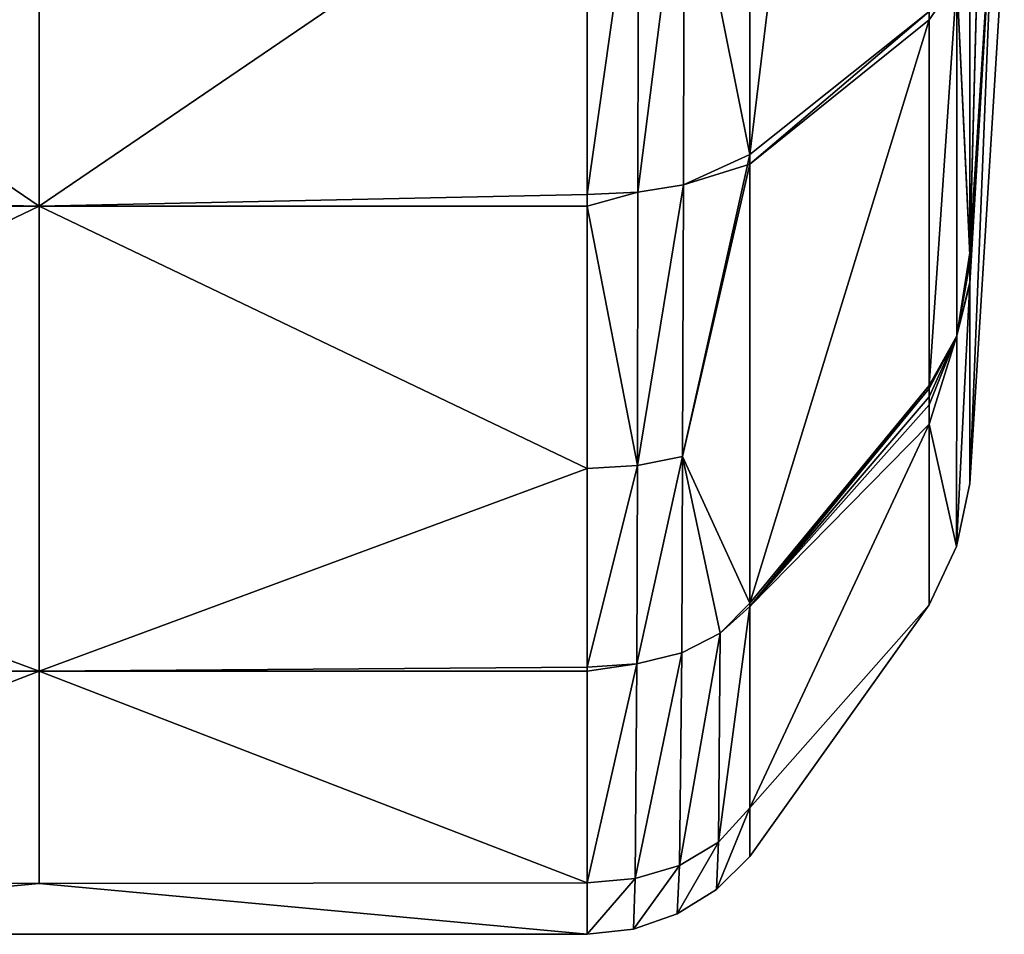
# Model space of a CAD drawing. Header units: centimetres. Extents: x 1.9 to 9.6, y -42.8 to 2.9.
# Tile 7 of 256: x 8.791 to 9.56, y -42.849 to -42.134. Entities that reach past the tile are written whole.
import ezdxf

# ---------------------------------------------------------------- set-up
doc = ezdxf.new("R2010")
doc.units = ezdxf.units.CM
doc.layers.get('0').update_dxf_attribs({"true_color": 0x5890e1})

msp = doc.modelspace()

# ---------------------------------------------------------------- meshes
at = {"color": 134, "true_color": 0x1bb194}
mesh = msp.add_polyface(dxfattribs=at)
corners = [(8.11135, -42.42009, 30.02364), (8.11135, -42.1346, 29.7797), (8.25145, -42.59017, 29.76243), (8.25145, -42.24738, 29.45214), (8.11135, -42.12819, 29.77695), (8.11135, -42.10991, 29.76954), (8.25145, -42.23965, 29.44858), (8.17983, -41.65007, 29.52001), (8.30388, -42.47557, 29.53078), (8.30317, -42.26342, 29.39463), (8.30266, -41.98433, 29.31244), (8.33883, -42.26911, 29.37645), (8.33842, -41.98768, 29.29446), (8.37845, -42.27105, 29.36944), (8.37845, -41.9889, 29.28775), (8.37845, -42.28019, 29.3735), (8.33924, -42.48278, 29.5131), (8.25145, -41.65007, 29.34516), (8.33822, -41.65017, 29.26682), (8.37845, -41.65007, 29.26083), (8.80649, -41.65007, 29.26083), (8.80649, -42.28019, 29.3735), (8.37845, -42.48502, 29.50619), (8.11135, -42.10991, 32.30791), (8.11135, -42.12819, 32.3005), (8.25145, -42.24737, 32.62531), (8.25145, -42.23965, 32.62887), (8.17983, -41.65007, 32.55744), (8.11135, -42.1346, 32.29775), (8.25145, -42.59017, 32.31503), (8.11135, -42.42009, 32.05381), (8.30388, -42.47556, 32.54667), (8.33924, -42.48278, 32.56435), (8.30317, -42.26342, 32.68282), (8.33883, -42.26911, 32.701), (8.37845, -42.28019, 32.70395), (8.37845, -42.27104, 32.70802), (8.33842, -41.98768, 32.78299), (8.37845, -41.9889, 32.7897), (8.37845, -41.65007, 32.81662), (8.30266, -41.98433, 32.76501), (8.25145, -41.65007, 32.7323), (8.80649, -42.28019, 32.70395), (8.37845, -42.48502, 32.57126), (8.80649, -41.65007, 32.81662)]
mesh.append_faces([[corners[k] for k in face] for face in [(0, 1, 2), (2, 1, 3), (3, 1, 4), (5, 3, 4), (5, 6, 3), (5, 7, 6), (8, 3, 6), (9, 6, 10), (11, 10, 12), (13, 12, 14), (13, 11, 12), (13, 15, 11), (11, 15, 16), (9, 16, 8), (6, 9, 8), (6, 17, 10), (18, 12, 10), (12, 19, 14), (10, 11, 9), (9, 11, 16), (14, 20, 21), (13, 21, 15), (13, 14, 21), (15, 21, 22), (23, 24, 25), (26, 23, 25), (26, 27, 23), (25, 28, 29), (25, 24, 28), (28, 30, 29), (31, 32, 33), (25, 33, 26), (25, 31, 33), (34, 35, 36), (37, 36, 38), (39, 37, 38), (34, 40, 33), (32, 34, 33), (32, 35, 34), (40, 41, 26), (33, 40, 26), (40, 34, 37), (37, 34, 36), (35, 42, 36), (35, 43, 42), (36, 42, 38), (38, 42, 44)]], dxfattribs={"color": 134})
mesh = msp.add_polyface(dxfattribs=at)
corners = [(9.43316, -41.65007, 29.52001), (9.50164, -42.12819, 29.77695), (9.36154, -42.23965, 29.44858), (9.36154, -41.65007, 29.34516), (9.36154, -42.24738, 29.45214), (9.50164, -42.1346, 29.7797), (9.36154, -42.59017, 29.76243), (9.50164, -42.42009, 30.02364), (9.27477, -41.65017, 29.26682), (9.31033, -41.98433, 29.31244), (9.27456, -41.98768, 29.29446), (9.23454, -41.65007, 29.26083), (9.23454, -41.9889, 29.28775), (9.30911, -42.47557, 29.53078), (9.30982, -42.26342, 29.39463), (9.27375, -42.48278, 29.5131), (9.23454, -42.28019, 29.3735), (9.27416, -42.26911, 29.37645), (9.23454, -42.27105, 29.36944), (8.80649, -41.65007, 29.26083), (8.80649, -42.28019, 29.3735), (9.23454, -42.48502, 29.50619), (9.36154, -41.65007, 32.7323), (9.36154, -42.23965, 32.62887), (9.43316, -41.65007, 32.55744), (9.50164, -42.12819, 32.3005), (9.36154, -42.24737, 32.62531), (9.50164, -42.1346, 32.29775), (9.36154, -42.59017, 32.31503), (9.31033, -41.98433, 32.76501), (9.27456, -41.98768, 32.78299), (9.27416, -42.26911, 32.701), (9.30982, -42.26342, 32.68282), (9.27375, -42.48278, 32.56435), (9.23454, -41.65007, 32.81662), (9.23454, -41.9889, 32.7897), (9.23454, -42.27104, 32.70802), (9.23454, -42.28019, 32.70395), (9.30911, -42.47556, 32.54667), (9.27467, -41.65017, 32.81053), (8.80649, -42.28019, 32.70395), (9.23454, -42.48502, 32.57126), (8.80649, -41.65007, 32.81662)]
mesh.append_faces([[corners[k] for k in face] for face in [(0, 1, 2), (3, 0, 2), (2, 1, 4), (4, 1, 5), (6, 5, 7), (6, 4, 5), (8, 9, 10), (11, 10, 12), (4, 13, 14), (2, 14, 9), (3, 2, 9), (15, 16, 17), (14, 17, 9), (14, 15, 17), (14, 13, 15), (16, 18, 17), (17, 18, 10), (9, 17, 10), (18, 12, 10), (14, 2, 4), (19, 12, 20), (20, 12, 18), (16, 20, 18), (16, 21, 20), (22, 23, 24), (24, 23, 25), (23, 26, 25), (27, 26, 28), (29, 30, 31), (32, 31, 33), (34, 35, 30), (30, 35, 36), (31, 36, 37), (38, 26, 23), (32, 23, 29), (31, 32, 29), (23, 22, 29), (30, 29, 39), (33, 31, 37), (31, 30, 36), (23, 32, 38), (38, 32, 33), (40, 41, 37), (36, 40, 37), (36, 35, 40), (40, 35, 42)]], dxfattribs={"color": 134})
mesh = msp.add_polyface(dxfattribs=at)
corners = [(9.52308, -41.64996, 29.76954), (9.53344, -42.07435, 29.91554), (9.52338, -42.1032, 29.84564), (9.51851, -41.64996, 29.74973), (9.50164, -42.12819, 29.77695), (9.50164, -41.65007, 29.69618), (9.53344, -42.07699, 29.91665), (9.53344, -42.31646, 30.10035), (9.52338, -42.38148, 30.0785), (9.53344, -42.33942, 30.13388), (9.53344, -42.34044, 30.1353), (9.50164, -42.42009, 30.02364), (9.50164, -42.1346, 29.7797), (9.43316, -41.65007, 29.52001), (9.53344, -42.07435, 32.16191), (9.52338, -42.1032, 32.23182), (9.53344, -42.07699, 32.1608), (9.52308, -41.64996, 32.30791), (9.50164, -41.65007, 32.38127), (9.50164, -42.12819, 32.3005), (9.50164, -42.1346, 32.29775), (9.50164, -42.42009, 32.05381), (9.52338, -42.38148, 31.99895), (9.53344, -42.34044, 31.94215), (9.53344, -42.33942, 31.94357), (9.53344, -42.32458, 31.96572), (9.53344, -42.31849, 31.97426), (9.43316, -41.65007, 32.55744), (9.36154, -42.24737, 32.62531), (9.36154, -42.59017, 32.31503), (9.53436, -41.64996, 32.21708), (9.54492, -41.8811, 32.00027), (9.55285, -41.64996, 31.83466), (9.55305, -42.00932, 31.71792), (9.55966, -41.64996, 31.63603), (9.56037, -42.06358, 31.03873), (9.53344, -42.4968, 31.03873), (9.55305, -42.00932, 30.35953), (9.55966, -41.64996, 30.44142), (9.54492, -41.8811, 30.07718), (9.53436, -41.64996, 29.86037), (9.55285, -41.64996, 30.24259)]
mesh.append_faces([[corners[k] for k in face] for face in [(0, 1, 2), (3, 2, 4), (5, 3, 4), (1, 6, 2), (2, 6, 7), (8, 7, 9), (10, 8, 9), (11, 2, 8), (11, 12, 2), (2, 12, 4), (8, 2, 7), (5, 4, 13), (14, 15, 16), (14, 17, 15), (18, 19, 15), (15, 19, 20), (21, 15, 20), (21, 22, 15), (23, 24, 22), (22, 24, 25), (26, 22, 25), (26, 15, 22), (26, 16, 15), (18, 27, 19), (19, 28, 20), (21, 20, 29), (30, 14, 31), (32, 31, 33), (34, 33, 35), (14, 16, 31), (31, 16, 26), (33, 26, 25), (24, 33, 25), (24, 23, 33), (33, 23, 36), (35, 36, 37), (38, 35, 37), (36, 10, 37), (37, 10, 9), (7, 37, 9), (7, 39, 37), (7, 6, 39), (39, 6, 1), (40, 39, 1), (37, 39, 41), (35, 33, 36), (33, 31, 26)]], dxfattribs={"color": 134})
mesh = msp.add_polyface(dxfattribs=at)
corners = [(9.53344, -42.34044, 30.1353), (9.52298, -42.54597, 31.03873), (9.52338, -42.38148, 30.0785), (9.53344, -42.4968, 31.03873), (9.50164, -42.59149, 31.03873), (9.50164, -42.45037, 30.07739), (9.50164, -42.42243, 30.0273), (9.50164, -42.42009, 30.02364), (9.36154, -42.59282, 29.7671), (9.36154, -42.75009, 30.29095), (9.36154, -42.78809, 31.03873), (9.36154, -42.59017, 29.76243), (9.33553, -42.81379, 31.03873), (9.33705, -42.77681, 30.28038), (9.33837, -42.61374, 29.74221), (9.30911, -42.47557, 29.53078), (9.36154, -42.24738, 29.45214), (9.30494, -42.83289, 31.03873), (9.30667, -42.795, 30.26799), (9.50164, -42.42009, 32.05381), (9.50164, -42.42243, 32.05016), (9.52338, -42.38148, 31.99895), (9.50164, -42.42904, 32.03918), (9.50164, -42.43533, 32.02821), (9.50164, -42.45037, 32.00006), (9.53344, -42.34044, 31.94215), (9.36154, -42.59017, 32.31503), (9.36154, -42.59282, 32.31035), (9.36154, -42.75008, 31.7865), (9.33705, -42.77681, 31.79707), (9.33837, -42.61374, 32.33524), (9.30911, -42.47556, 32.54667), (9.36154, -42.24737, 32.62531), (9.30667, -42.795, 31.80946)]
mesh.append_faces([[corners[k] for k in face] for face in [(0, 1, 2), (0, 3, 1), (4, 5, 1), (1, 5, 2), (2, 5, 6), (7, 2, 6), (8, 7, 6), (5, 8, 6), (5, 9, 8), (5, 4, 9), (9, 4, 10), (8, 11, 7), (10, 12, 9), (9, 12, 13), (8, 13, 14), (11, 14, 15), (16, 11, 15), (11, 8, 14), (8, 9, 13), (12, 17, 13), (14, 13, 18), (19, 20, 21), (21, 20, 22), (23, 21, 22), (23, 24, 21), (21, 24, 1), (25, 1, 3), (25, 21, 1), (24, 4, 1), (19, 26, 27), (20, 27, 22), (20, 19, 27), (10, 4, 28), (28, 4, 24), (27, 24, 23), (22, 27, 23), (24, 27, 28), (17, 12, 29), (29, 12, 28), (27, 29, 28), (27, 30, 29), (27, 26, 30), (30, 26, 31), (12, 10, 28), (26, 32, 31), (29, 30, 33)]], dxfattribs={"color": 134})
mesh = msp.add_polyface(dxfattribs=at)
corners = [(8.30804, -42.83289, 31.03873), (8.27594, -42.77681, 30.28038), (8.30632, -42.795, 30.26799), (8.34218, -42.84478, 31.03873), (8.34106, -42.80536, 30.25773), (8.37845, -42.84884, 31.03873), (8.37845, -42.80861, 30.25346), (8.27462, -42.61374, 29.74221), (8.30459, -42.62908, 29.72138), (8.33974, -42.63752, 29.70523), (8.37845, -42.6432, 29.70421), (8.30388, -42.47557, 29.53078), (8.37845, -42.28019, 29.3735), (8.37845, -42.48502, 29.50619), (8.33924, -42.48278, 29.5131), (8.37845, -42.64006, 29.69862), (8.80649, -42.28019, 29.3735), (8.80649, -42.6432, 29.70421), (8.80649, -42.80922, 30.25763), (9.23454, -42.84884, 31.03873), (8.34106, -42.80536, 31.81973), (8.30632, -42.795, 31.80946), (8.30459, -42.62908, 32.35607), (8.27594, -42.77681, 31.79707), (8.37845, -42.6432, 32.37324), (8.33974, -42.63752, 32.37223), (8.37845, -42.80861, 31.82399), (8.37845, -42.64006, 32.37883), (8.33924, -42.48278, 32.56435), (8.37845, -42.48502, 32.57126), (8.37845, -42.28019, 32.70395), (8.30388, -42.47556, 32.54667), (8.27462, -42.61374, 32.33524), (8.80649, -42.80922, 31.81983), (8.80649, -42.6432, 32.37324), (8.80649, -42.28019, 32.70395)]
mesh.append_faces([[corners[k] for k in face] for face in [(0, 1, 2), (3, 2, 4), (5, 4, 6), (5, 3, 4), (2, 7, 8), (4, 8, 9), (6, 9, 10), (6, 4, 9), (8, 11, 9), (12, 13, 14), (14, 13, 15), (9, 15, 10), (9, 14, 15), (9, 11, 14), (3, 0, 2), (2, 8, 4), (13, 16, 17), (15, 17, 10), (15, 13, 17), (10, 17, 6), (6, 17, 18), (18, 19, 5), (5, 6, 18), (3, 5, 20), (21, 20, 22), (21, 23, 0), (3, 21, 0), (3, 20, 21), (24, 25, 26), (24, 27, 25), (25, 27, 28), (27, 29, 28), (28, 29, 30), (5, 26, 20), (20, 26, 25), (22, 25, 31), (22, 20, 25), (25, 28, 31), (32, 21, 22), (19, 33, 5), (5, 33, 26), (26, 33, 34), (24, 34, 27), (24, 26, 34), (27, 34, 29), (29, 34, 35)]], dxfattribs={"color": 134})
mesh = msp.add_polyface(dxfattribs=at)
corners = [(9.33705, -42.77681, 30.28038), (9.30494, -42.83289, 31.03873), (9.30667, -42.795, 30.26799), (9.33837, -42.61374, 29.74221), (9.3084, -42.62908, 29.72138), (9.30911, -42.47557, 29.53078), (9.27324, -42.63752, 29.70523), (9.27375, -42.48278, 29.5131), (9.23454, -42.64006, 29.69862), (9.23454, -42.48502, 29.50619), (9.23454, -42.28019, 29.3735), (9.27081, -42.84478, 31.03873), (9.27192, -42.80536, 30.25773), (9.23454, -42.84884, 31.03873), (9.23454, -42.80861, 30.25346), (9.23454, -42.6432, 29.70421), (8.80649, -42.28019, 29.3735), (8.80649, -42.6432, 29.70421), (8.80649, -42.80922, 30.25763), (9.30911, -42.47556, 32.54667), (9.27375, -42.48278, 32.56435), (9.27324, -42.63752, 32.37223), (9.3084, -42.62908, 32.35607), (9.27192, -42.80536, 31.81973), (9.30667, -42.795, 31.80946), (9.33705, -42.77681, 31.79707), (9.33837, -42.61374, 32.33524), (9.23454, -42.28019, 32.70395), (9.23454, -42.48502, 32.57126), (9.23454, -42.64006, 32.37883), (9.23454, -42.6432, 32.37324), (9.23454, -42.80861, 31.82399), (8.80649, -42.80922, 31.81983), (8.80649, -42.6432, 32.37324), (8.80649, -42.28019, 32.70395)]
mesh.append_faces([[corners[k] for k in face] for face in [(0, 1, 2), (3, 2, 4), (5, 4, 6), (7, 6, 8), (9, 7, 8), (9, 10, 7), (7, 5, 6), (1, 11, 2), (2, 11, 12), (4, 12, 6), (4, 2, 12), (11, 13, 12), (12, 13, 14), (6, 14, 15), (8, 6, 15), (4, 5, 3), (6, 12, 14), (16, 9, 17), (17, 9, 8), (15, 17, 8), (15, 14, 17), (17, 14, 18), (18, 14, 13), (19, 20, 21), (22, 21, 23), (24, 23, 11), (1, 24, 11), (1, 25, 24), (22, 19, 21), (22, 26, 19), (22, 24, 26), (22, 23, 24), (20, 27, 28), (29, 20, 28), (29, 21, 20), (29, 30, 21), (21, 30, 31), (23, 31, 13), (11, 23, 13), (23, 21, 31), (32, 13, 31), (33, 31, 30), (29, 33, 30), (29, 28, 33), (33, 28, 34), (33, 32, 31)]], dxfattribs={"color": 134})

doc.saveas('drawing.dxf')
